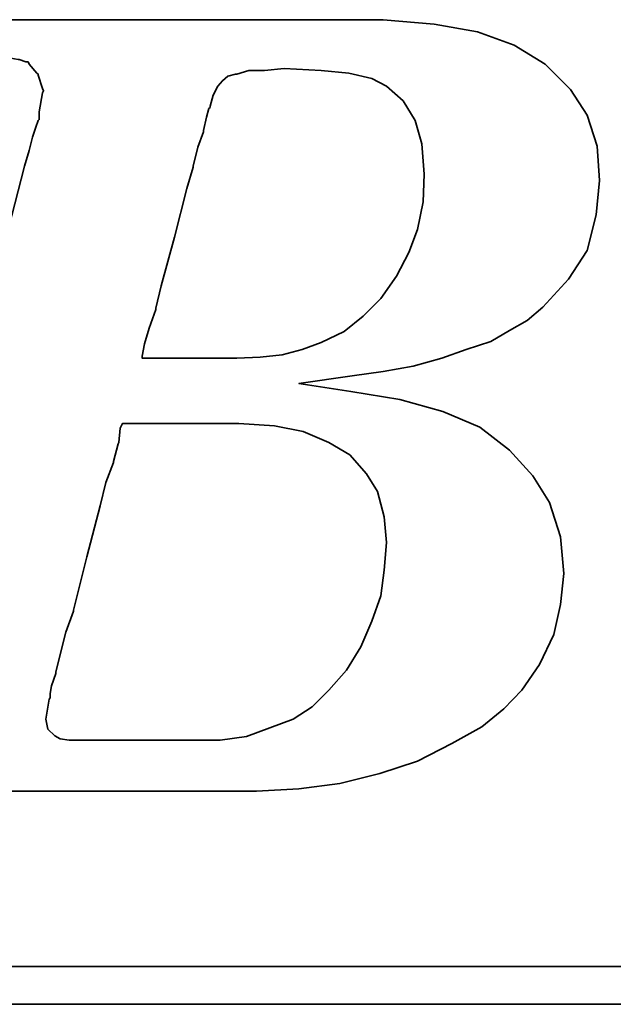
# Model space of a CAD drawing. Header units: inches. Extents: x 5 to 197, y 46 to 140.
# Tile 31 of 48: x 156.21 to 157.85, y 96.85 to 99.57. Entities that reach past the tile are written whole.
import ezdxf

# ---------------------------------------------------------------- set-up
doc = ezdxf.new("R2010")
doc.units = ezdxf.units.IN
doc.layers.add('DIM', color=4, linetype='Continuous')
doc.layers.add('layer 1', color=7, linetype='Continuous')

# ---------------------------------------------------------------- blocks, each defined once
blk = doc.blocks.new('TBI MOTION logo(完整正式版)')
at = {"layer": 'layer 1', "color": 22, "lineweight": 35}
for points, knots in [([(-64.65375, -6.86375), (-64.65375, -6.86375), (-64.84375, -7.29625), (-64.84375, -7.29625), (-64.84375, -7.29625), (-64.84375, -7.29625), (-64.86875, -7.34375), (-64.86875, -7.34375), (-64.86875, -7.34375), (-64.86875, -7.34375), (-64.86875, -7.36875), (-64.86875, -7.36875), (-64.86875, -7.36875), (-64.86875, -7.36875), (-65.15375, -7.65375), (-65.15375, -7.65375), (-65.15375, -7.65375), (-65.15375, -7.65375), (-65.17875, -7.65375), (-65.17875, -7.65375), (-65.17875, -7.65375), (-65.17875, -7.65375), (-65.20375, -7.67875), (-65.20375, -7.67875), (-65.20375, -7.67875), (-65.20375, -7.67875), (-65.58875, -7.87125), (-65.58875, -7.87125), (-65.58875, -7.87125), (-65.58875, -7.87125), (-65.63375, -7.87125), (-65.63375, -7.87125), (-65.63375, -7.87125), (-65.63375, -7.87125), (-65.65875, -7.89375), (-65.65875, -7.89375), (-65.65875, -7.89375), (-65.65875, -7.89375), (-66.09375, -7.94375), (-66.09375, -7.94375), (-66.09375, -7.94375), (-66.09375, -7.94375), (-66.11375, -7.94375), (-66.11375, -7.94375), (-66.11375, -7.94375), (-66.11375, -7.94375), (-66.16375, -7.94375), (-66.16375, -7.94375), (-66.16375, -7.94375), (-66.16375, -7.94375), (-66.30875, -7.94375), (-66.30875, -7.94375), (-66.30875, -7.94375), (-66.30875, -7.94375), (-66.69375, -7.94375), (-66.69375, -7.94375), (-66.69375, -7.94375), (-66.69375, -7.94375), (-67.07375, -7.94375), (-67.07375, -7.94375), (-67.07375, -7.94375), (-67.07375, -7.94375), (-67.12375, -7.94375), (-67.12375, -7.94375), (-67.12375, -7.94375), (-67.12375, -7.94375), (-67.12375, -7.96625), (-67.12375, -7.96625), (-67.12375, -7.96625), (-67.12375, -7.96625), (-67.14875, -7.99125), (-67.14875, -7.99125), (-67.14875, -7.99125), (-67.14875, -7.99125), (-67.24375, -8.34875), (-67.24375, -8.34875), (-67.24375, -8.34875), (-67.24375, -8.34875), (-67.31375, -8.68625), (-67.31375, -8.68625), (-67.31375, -8.68625), (-67.31375, -8.68625), (-67.26875, -8.68625), (-67.26875, -8.68625), (-67.26875, -8.68625), (-67.26875, -8.68625), (-67.07375, -8.68625), (-67.07375, -8.68625), (-67.07375, -8.68625), (-67.07375, -8.68625), (-66.54875, -8.68625), (-66.54875, -8.68625), (-66.54875, -8.68625), (-66.54875, -8.68625), (-65.82625, -8.68625), (-65.82625, -8.68625), (-65.82625, -8.68625), (-65.82625, -8.68625), (-65.01375, -8.68625), (-65.01375, -8.68625), (-65.01375, -8.68625), (-65.01375, -8.68625), (-64.05375, -8.68625), (-64.05375, -8.68625), (-64.05375, -8.68625), (-64.05375, -8.68625), (-62.08375, -8.68625), (-62.08375, -8.68625), (-62.08375, -8.68625), (-62.08375, -8.68625), (-60.06875, -8.68625), (-60.06875, -8.68625), (-60.06875, -8.68625), (-60.06875, -8.68625), (-59.10875, -8.68625), (-59.10875, -8.68625), (-59.10875, -8.68625), (-59.10875, -8.68625), (-58.29375, -8.68625), (-58.29375, -8.68625), (-58.29375, -8.68625), (-58.29375, -8.68625), (-57.57375, -8.68625), (-57.57375, -8.68625), (-57.57375, -8.68625), (-57.57375, -8.68625), (-57.04875, -8.68625), (-57.04875, -8.68625), (-57.04875, -8.68625), (-57.04875, -8.68625), (-56.85375, -8.68625), (-56.85375, -8.68625), (-56.85375, -8.68625), (-56.85375, -8.68625), (-56.70875, -8.68625), (-56.70875, -8.68625), (-56.70875, -8.68625), (-56.70875, -8.68625), (-56.61375, -8.68625), (-56.61375, -8.68625), (-56.61375, -8.68625), (-56.61375, -8.68625), (-56.56875, -8.68625), (-56.56875, -8.68625), (-56.56875, -8.68625), (-56.56875, -8.68625), (-55.65375, -8.63875), (-55.65375, -8.63875), (-55.65375, -8.63875), (-55.65375, -8.63875), (-54.76875, -8.51875), (-54.76875, -8.51875), (-54.76875, -8.51875), (-54.76875, -8.51875), (-53.90375, -8.30375), (-53.90375, -8.30375), (-53.90375, -8.30375), (-53.90375, -8.30375), (-53.08875, -8.03875), (-53.08875, -8.03875), (-53.08875, -8.03875), (-53.08875, -8.03875), (-52.34375, -7.65375), (-52.34375, -7.65375), (-52.34375, -7.65375), (-52.34375, -7.65375), (-51.69875, -7.29625), (-51.69875, -7.29625), (-51.69875, -7.29625), (-51.69875, -7.29625), (-51.21875, -6.91125), (-51.21875, -6.91125), (-51.21875, -6.91125), (-51.21875, -6.91125), (-50.83375, -6.50375), (-50.83375, -6.50375), (-50.83375, -6.50375), (-50.83375, -6.50375), (-50.44875, -5.94875), (-50.44875, -5.94875), (-50.44875, -5.94875), (-50.44875, -5.94875), (-50.13875, -5.30375), (-50.13875, -5.30375), (-50.13875, -5.30375), (-50.13875, -5.30375), (-49.99375, -4.65375), (-49.99375, -4.65375), (-49.99375, -4.65375), (-49.99375, -4.65375), (-49.92375, -3.98375), (-49.92375, -3.98375), (-49.92375, -3.98375), (-49.92375, -3.98375), (-49.99375, -3.19374), (-49.99375, -3.19374), (-49.99375, -3.19374), (-49.99375, -3.19374), (-50.23374, -2.44874), (-50.23374, -2.44874), (-50.23374, -2.44874), (-50.23374, -2.44874), (-50.59375, -1.87374), (-50.59375, -1.87374), (-50.59375, -1.87374), (-50.59375, -1.87374), (-51.09875, -1.31874), (-51.09875, -1.31874), (-51.09875, -1.31874), (-51.09875, -1.31874), (-51.74375, -0.81875), (-51.74375, -0.81875), (-51.74375, -0.81875), (-51.74375, -0.81875), (-52.53875, -0.48125), (-52.53875, -0.48125), (-52.53875, -0.48125), (-52.53875, -0.48125), (-53.47375, -0.21875), (-53.47375, -0.21875), (-53.47375, -0.21875), (-53.47375, -0.21875), (-54.52875, -0.04874), (-54.52875, -0.04874), (-54.52875, -0.04874), (-54.52875, -0.04874), (-55.65375, 0.12125), (-55.65375, 0.12125), (-55.65375, 0.12125), (-55.65375, 0.12125), (-54.50375, 0.28624), (-54.50375, 0.28624), (-54.50375, 0.28624), (-54.50375, 0.28624), (-53.83375, 0.38124), (-53.83375, 0.38124), (-53.83375, 0.38124), (-53.83375, 0.38124), (-53.18375, 0.50125), (-53.18375, 0.50125), (-53.18375, 0.50125), (-53.18375, 0.50125), (-52.55875, 0.66874), (-52.55875, 0.66874), (-52.55875, 0.66874), (-52.55875, 0.66874), (-52.03375, 0.86124), (-52.03375, 0.86124), (-52.03375, 0.86124), (-52.03375, 0.86124), (-51.50374, 1.03124), (-51.50374, 1.03124), (-51.50374, 1.03124), (-51.50374, 1.03124), (-51.09875, 1.27125), (-51.09875, 1.27125), (-51.09875, 1.27125), (-51.09875, 1.27125), (-50.71375, 1.48624), (-50.71375, 1.48624), (-50.71375, 1.48624), (-50.71375, 1.48624), (-50.37625, 1.77625), (-50.37625, 1.77625), (-50.37625, 1.77625), (-50.37625, 1.77625), (-49.82375, 2.37625), (-49.82375, 2.37625), (-49.82375, 2.37625), (-49.82375, 2.37625), (-49.41875, 2.99625), (-49.41875, 2.99625), (-49.41875, 2.99625), (-49.41875, 2.99625), (-49.22375, 3.76625), (-49.22375, 3.76625), (-49.22375, 3.76625), (-49.22375, 3.76625), (-49.15375, 4.50874), (-49.15375, 4.50874), (-49.15375, 4.50874), (-49.15375, 4.50874), (-49.20375, 5.25125), (-49.20375, 5.25125), (-49.20375, 5.25125), (-49.20375, 5.25125), (-49.41875, 5.92625), (-49.41875, 5.92625), (-49.41875, 5.92625), (-49.41875, 5.92625), (-49.77875, 6.47625), (-49.77875, 6.47625), (-49.77875, 6.47625), (-49.77875, 6.47625), (-50.33125, 7.02624), (-50.33125, 7.02624), (-50.33125, 7.02624), (-50.33125, 7.02624), (-51.00125, 7.43625), (-51.00125, 7.43625), (-51.00125, 7.43625), (-51.00125, 7.43625), (-51.79375, 7.72625), (-51.79375, 7.72625), (-51.79375, 7.72625), (-51.79375, 7.72625), (-52.72875, 7.89124), (-52.72875, 7.89124), (-52.72875, 7.89124), (-52.72875, 7.89124), (-53.83375, 7.98625), (-53.83375, 7.98625), (-53.83375, 7.98625), (-53.83375, 7.98625), (-53.92875, 7.98625), (-53.92875, 7.98625), (-53.92875, 7.98625), (-53.92875, 7.98625), (-54.26375, 7.98625), (-54.26375, 7.98625), (-54.26375, 7.98625), (-54.26375, 7.98625), (-54.74375, 7.98625), (-54.74375, 7.98625), (-54.74375, 7.98625), (-54.74375, 7.98625), (-55.36875, 7.98625), (-55.36875, 7.98625), (-55.36875, 7.98625), (-55.36875, 7.98625), (-56.13375, 7.98625), (-56.13375, 7.98625), (-56.13375, 7.98625), (-56.13375, 7.98625), (-56.94875, 7.98625), (-56.94875, 7.98625), (-56.94875, 7.98625), (-56.94875, 7.98625), (-58.77625, 7.98625), (-58.77625, 7.98625), (-58.77625, 7.98625), (-58.77625, 7.98625), (-60.59875, 7.98625), (-60.59875, 7.98625), (-60.59875, 7.98625), (-60.59875, 7.98625), (-61.41375, 7.98625), (-61.41375, 7.98625), (-61.41375, 7.98625), (-61.41375, 7.98625), (-62.17875, 7.98625), (-62.17875, 7.98625), (-62.17875, 7.98625), (-62.17875, 7.98625), (-62.80375, 7.98625), (-62.80375, 7.98625), (-62.80375, 7.98625), (-62.80375, 7.98625), (-63.30625, 7.98625), (-63.30625, 7.98625), (-63.30625, 7.98625), (-63.30625, 7.98625), (-63.57375, 7.98625), (-63.57375, 7.98625), (-63.57375, 7.98625), (-63.57375, 7.98625), (-63.57375, 7.96375), (-63.57375, 7.96375), (-63.57375, 7.96375), (-63.57375, 7.96375), (-63.59875, 7.94125), (-63.59875, 7.94125), (-63.59875, 7.94125), (-63.59875, 7.94125), (-63.69375, 7.55625), (-63.69375, 7.55625), (-63.69375, 7.55625), (-63.69375, 7.55625), (-63.76375, 7.24624), (-63.76375, 7.24624), (-63.76375, 7.24624), (-63.76375, 7.24624), (-63.23875, 7.24624), (-63.23875, 7.24624), (-63.23875, 7.24624), (-63.23875, 7.24624), (-62.75875, 7.24624), (-62.75875, 7.24624), (-62.75875, 7.24624), (-62.75875, 7.24624), (-62.61125, 7.24624), (-62.61125, 7.24624), (-62.61125, 7.24624), (-62.61125, 7.24624), (-62.56625, 7.24624), (-62.56625, 7.24624), (-62.56625, 7.24624), (-62.56625, 7.24624), (-62.22875, 7.24624), (-62.22875, 7.24624), (-62.22875, 7.24624), (-62.22875, 7.24624), (-62.20375, 7.24624), (-62.20375, 7.24624), (-62.20375, 7.24624), (-62.20375, 7.24624), (-62.17875, 7.21875), (-62.17875, 7.21875), (-62.17875, 7.21875), (-62.17875, 7.21875), (-61.96375, 7.17125), (-61.96375, 7.17125), (-61.96375, 7.17125), (-61.96375, 7.17125), (-61.72375, 7.12624), (-61.72375, 7.12624), (-61.72375, 7.12624), (-61.72375, 7.12624), (-61.70375, 7.12624), (-61.70375, 7.12624), (-61.70375, 7.12624), (-61.70375, 7.12624), (-61.55875, 7.07624), (-61.55875, 7.07624), (-61.55875, 7.07624), (-61.55875, 7.07624), (-61.50875, 7.07624), (-61.50875, 7.07624), (-61.50875, 7.07624), (-61.50875, 7.07624), (-61.48375, 7.02624), (-61.48375, 7.02624), (-61.48375, 7.02624), (-61.48375, 7.02624), (-61.31875, 6.83375), (-61.31875, 6.83375), (-61.31875, 6.83375), (-61.31875, 6.83375), (-61.29375, 6.81125), (-61.29375, 6.81125), (-61.29375, 6.81125), (-61.29375, 6.81125), (-61.29375, 6.78625), (-61.29375, 6.78625), (-61.29375, 6.78625), (-61.29375, 6.78625), (-61.19875, 6.50124), (-61.19875, 6.50124), (-61.19875, 6.50124), (-61.19875, 6.50124), (-61.17375, 6.45124), (-61.17375, 6.45124), (-61.17375, 6.45124), (-61.17375, 6.45124), (-61.19875, 6.40625), (-61.19875, 6.40625), (-61.19875, 6.40625), (-61.19875, 6.40625), (-61.26875, 5.99624), (-61.26875, 5.99624), (-61.26875, 5.99624), (-61.26875, 5.99624), (-61.26875, 5.85125), (-61.26875, 5.85125), (-61.26875, 5.85125), (-61.26875, 5.85125), (-61.26875, 5.82625), (-61.26875, 5.82625), (-61.26875, 5.82625), (-61.26875, 5.82625), (-61.29375, 5.80625), (-61.29375, 5.80625), (-61.29375, 5.80625), (-61.29375, 5.80625), (-61.34125, 5.66125), (-61.34125, 5.66125), (-61.34125, 5.66125), (-61.34125, 5.66125), (-61.41375, 5.44625), (-61.41375, 5.44625), (-61.41375, 5.44625), (-61.41375, 5.44625), (-61.48375, 5.15625), (-61.48375, 5.15625), (-61.48375, 5.15625), (-61.48375, 5.15625), (-61.58375, 4.82124), (-61.58375, 4.82124), (-61.58375, 4.82124), (-61.58375, 4.82124), (-61.79875, 4.00375), (-61.79875, 4.00375), (-61.79875, 4.00375), (-61.79875, 4.00375), (-62.05875, 2.99625), (-62.05875, 2.99625), (-62.05875, 2.99625), (-62.05875, 2.99625), (-62.34875, 1.91625), (-62.34875, 1.91625), (-62.34875, 1.91625), (-62.34875, 1.91625), (-62.97375, -0.41124), (-62.97375, -0.41124), (-62.97375, -0.41124), (-62.97375, -0.41124), (-63.59875, -2.75875), (-63.59875, -2.75875), (-63.59875, -2.75875), (-63.59875, -2.75875), (-63.88375, -3.86374), (-63.88375, -3.86374), (-63.88375, -3.86374), (-63.88375, -3.86374), (-64.14875, -4.82374), (-64.14875, -4.82374), (-64.14875, -4.82374), (-64.14875, -4.82374), (-64.36375, -5.64125), (-64.36375, -5.64125), (-64.36375, -5.64125), (-64.36375, -5.64125), (-64.43625, -5.97625), (-64.43625, -5.97625), (-64.43625, -5.97625), (-64.43625, -5.97625), (-64.50875, -6.28625), (-64.50875, -6.28625), (-64.50875, -6.28625), (-64.50875, -6.28625), (-64.50875, -6.30875), (-64.50875, -6.30875), (-64.50875, -6.30875), (-64.50875, -6.30875), (-64.57875, -6.50375), (-64.57875, -6.50375), (-64.57875, -6.50375), (-64.57875, -6.50375), (-64.62875, -6.69625), (-64.62875, -6.69625), (-64.62875, -6.69625), (-64.62875, -6.69625), (-64.62875, -6.76875), (-64.62875, -6.76875), (-64.62875, -6.76875), (-64.62875, -6.76875), (-64.62875, -6.81375), (-64.62875, -6.81375), (-64.62875, -6.81375), (-64.62875, -6.81375), (-64.62875, -6.83875), (-64.62875, -6.83875), (-64.62875, -6.83875), (-64.62875, -6.83875), (-64.65375, -6.86375), (-64.65375, -6.86375)], [0, 0, 0, 0, 0.00719424, 0.00719424, 0.00719424, 0.00719424, 0.01438849, 0.01438849, 0.01438849, 0.01438849, 0.02158273, 0.02158273, 0.02158273, 0.02158273, 0.02877698, 0.02877698, 0.02877698, 0.02877698, 0.03597122, 0.03597122, 0.03597122, 0.03597122, 0.04316547, 0.04316547, 0.04316547, 0.04316547, 0.05035971, 0.05035971, 0.05035971, 0.05035971, 0.05755396, 0.05755396, 0.05755396, 0.05755396, 0.0647482, 0.0647482, 0.0647482, 0.0647482, 0.07194245, 0.07194245, 0.07194245, 0.07194245, 0.07913669, 0.07913669, 0.07913669, 0.07913669, 0.08633094, 0.08633094, 0.08633094, 0.08633094, 0.09352518, 0.09352518, 0.09352518, 0.09352518, 0.10071942, 0.10071942, 0.10071942, 0.10071942, 0.10791367, 0.10791367, 0.10791367, 0.10791367, 0.11510791, 0.11510791, 0.11510791, 0.11510791, 0.12230216, 0.12230216, 0.12230216, 0.12230216, 0.1294964, 0.1294964, 0.1294964, 0.1294964, 0.13669065, 0.13669065, 0.13669065, 0.13669065, 0.14388489, 0.14388489, 0.14388489, 0.14388489, 0.15107914, 0.15107914, 0.15107914, 0.15107914, 0.15827338, 0.15827338, 0.15827338, 0.15827338, 0.16546763, 0.16546763, 0.16546763, 0.16546763, 0.17266187, 0.17266187, 0.17266187, 0.17266187, 0.17985612, 0.17985612, 0.17985612, 0.17985612, 0.18705036, 0.18705036, 0.18705036, 0.18705036, 0.1942446, 0.1942446, 0.1942446, 0.1942446, 0.20143885, 0.20143885, 0.20143885, 0.20143885, 0.20863309, 0.20863309, 0.20863309, 0.20863309, 0.21582734, 0.21582734, 0.21582734, 0.21582734, 0.22302158, 0.22302158, 0.22302158, 0.22302158, 0.23021583, 0.23021583, 0.23021583, 0.23021583, 0.23741007, 0.23741007, 0.23741007, 0.23741007, 0.24460432, 0.24460432, 0.24460432, 0.24460432, 0.25179856, 0.25179856, 0.25179856, 0.25179856, 0.25899281, 0.25899281, 0.25899281, 0.25899281, 0.26618705, 0.26618705, 0.26618705, 0.26618705, 0.27338129, 0.27338129, 0.27338129, 0.27338129, 0.28057554, 0.28057554, 0.28057554, 0.28057554, 0.28776978, 0.28776978, 0.28776978, 0.28776978, 0.29496403, 0.29496403, 0.29496403, 0.29496403, 0.30215827, 0.30215827, 0.30215827, 0.30215827, 0.30935252, 0.30935252, 0.30935252, 0.30935252, 0.31654676, 0.31654676, 0.31654676, 0.31654676, 0.32374101, 0.32374101, 0.32374101, 0.32374101, 0.33093525, 0.33093525, 0.33093525, 0.33093525, 0.3381295, 0.3381295, 0.3381295, 0.3381295, 0.34532374, 0.34532374, 0.34532374, 0.34532374, 0.35251799, 0.35251799, 0.35251799, 0.35251799, 0.35971223, 0.35971223, 0.35971223, 0.35971223, 0.36690647, 0.36690647, 0.36690647, 0.36690647, 0.37410072, 0.37410072, 0.37410072, 0.37410072, 0.38129496, 0.38129496, 0.38129496, 0.38129496, 0.38848921, 0.38848921, 0.38848921, 0.38848921, 0.39568345, 0.39568345, 0.39568345, 0.39568345, 0.4028777, 0.4028777, 0.4028777, 0.4028777, 0.41007194, 0.41007194, 0.41007194, 0.41007194, 0.41726619, 0.41726619, 0.41726619, 0.41726619, 0.42446043, 0.42446043, 0.42446043, 0.42446043, 0.43165468, 0.43165468, 0.43165468, 0.43165468, 0.43884892, 0.43884892, 0.43884892, 0.43884892, 0.44604317, 0.44604317, 0.44604317, 0.44604317, 0.45323741, 0.45323741, 0.45323741, 0.45323741, 0.46043165, 0.46043165, 0.46043165, 0.46043165, 0.4676259, 0.4676259, 0.4676259, 0.4676259, 0.47482014, 0.47482014, 0.47482014, 0.47482014, 0.48201439, 0.48201439, 0.48201439, 0.48201439, 0.48920863, 0.48920863, 0.48920863, 0.48920863, 0.49640288, 0.49640288, 0.49640288, 0.49640288, 0.50359712, 0.50359712, 0.50359712, 0.50359712, 0.51079137, 0.51079137, 0.51079137, 0.51079137, 0.51798561, 0.51798561, 0.51798561, 0.51798561, 0.52517986, 0.52517986, 0.52517986, 0.52517986, 0.5323741, 0.5323741, 0.5323741, 0.5323741, 0.53956835, 0.53956835, 0.53956835, 0.53956835, 0.54676259, 0.54676259, 0.54676259, 0.54676259, 0.55395683, 0.55395683, 0.55395683, 0.55395683, 0.56115108, 0.56115108, 0.56115108, 0.56115108, 0.56834532, 0.56834532, 0.56834532, 0.56834532, 0.57553957, 0.57553957, 0.57553957, 0.57553957, 0.58273381, 0.58273381, 0.58273381, 0.58273381, 0.58992806, 0.58992806, 0.58992806, 0.58992806, 0.5971223, 0.5971223, 0.5971223, 0.5971223, 0.60431655, 0.60431655, 0.60431655, 0.60431655, 0.61151079, 0.61151079, 0.61151079, 0.61151079, 0.61870504, 0.61870504, 0.61870504, 0.61870504, 0.62589928, 0.62589928, 0.62589928, 0.62589928, 0.63309353, 0.63309353, 0.63309353, 0.63309353, 0.64028777, 0.64028777, 0.64028777, 0.64028777, 0.64748201, 0.64748201, 0.64748201, 0.64748201, 0.65467626, 0.65467626, 0.65467626, 0.65467626, 0.6618705, 0.6618705, 0.6618705, 0.6618705, 0.66906475, 0.66906475, 0.66906475, 0.66906475, 0.67625899, 0.67625899, 0.67625899, 0.67625899, 0.68345324, 0.68345324, 0.68345324, 0.68345324, 0.69064748, 0.69064748, 0.69064748, 0.69064748, 0.69784173, 0.69784173, 0.69784173, 0.69784173, 0.70503597, 0.70503597, 0.70503597, 0.70503597, 0.71223022, 0.71223022, 0.71223022, 0.71223022, 0.71942446, 0.71942446, 0.71942446, 0.71942446, 0.72661871, 0.72661871, 0.72661871, 0.72661871, 0.73381295, 0.73381295, 0.73381295, 0.73381295, 0.74100719, 0.74100719, 0.74100719, 0.74100719, 0.74820144, 0.74820144, 0.74820144, 0.74820144, 0.75539568, 0.75539568, 0.75539568, 0.75539568, 0.76258993, 0.76258993, 0.76258993, 0.76258993, 0.76978417, 0.76978417, 0.76978417, 0.76978417, 0.77697842, 0.77697842, 0.77697842, 0.77697842, 0.78417266, 0.78417266, 0.78417266, 0.78417266, 0.79136691, 0.79136691, 0.79136691, 0.79136691, 0.79856115, 0.79856115, 0.79856115, 0.79856115, 0.8057554, 0.8057554, 0.8057554, 0.8057554, 0.81294964, 0.81294964, 0.81294964, 0.81294964, 0.82014388, 0.82014388, 0.82014388, 0.82014388, 0.82733813, 0.82733813, 0.82733813, 0.82733813, 0.83453237, 0.83453237, 0.83453237, 0.83453237, 0.84172662, 0.84172662, 0.84172662, 0.84172662, 0.84892086, 0.84892086, 0.84892086, 0.84892086, 0.85611511, 0.85611511, 0.85611511, 0.85611511, 0.86330935, 0.86330935, 0.86330935, 0.86330935, 0.8705036, 0.8705036, 0.8705036, 0.8705036, 0.87769784, 0.87769784, 0.87769784, 0.87769784, 0.88489209, 0.88489209, 0.88489209, 0.88489209, 0.89208633, 0.89208633, 0.89208633, 0.89208633, 0.89928058, 0.89928058, 0.89928058, 0.89928058, 0.90647482, 0.90647482, 0.90647482, 0.90647482, 0.91366906, 0.91366906, 0.91366906, 0.91366906, 0.92086331, 0.92086331, 0.92086331, 0.92086331, 0.92805755, 0.92805755, 0.92805755, 0.92805755, 0.9352518, 0.9352518, 0.9352518, 0.9352518, 0.94244604, 0.94244604, 0.94244604, 0.94244604, 0.94964029, 0.94964029, 0.94964029, 0.94964029, 0.95683453, 0.95683453, 0.95683453, 0.95683453, 0.96402878, 0.96402878, 0.96402878, 0.96402878, 0.97122302, 0.97122302, 0.97122302, 0.97122302, 0.97841727, 0.97841727, 0.97841727, 0.97841727, 0.98561151, 0.98561151, 0.98561151, 0.98561151, 0.99280576, 0.99280576, 0.99280576, 0.99280576, 1, 1, 1, 1]), ([(-57.50375, 6.35625), (-57.50375, 6.35625), (-57.57375, 6.11625), (-57.57375, 6.11625), (-57.57375, 6.11625), (-57.57375, 6.11625), (-57.57375, 6.09125), (-57.57375, 6.09125), (-57.57375, 6.09125), (-57.57375, 6.09125), (-57.59875, 6.06625), (-57.59875, 6.06625), (-57.59875, 6.06625), (-57.59875, 6.06625), (-57.64875, 5.87625), (-57.64875, 5.87625), (-57.64875, 5.87625), (-57.64875, 5.87625), (-57.71875, 5.58875), (-57.71875, 5.58875), (-57.71875, 5.58875), (-57.71875, 5.58875), (-57.71875, 5.56625), (-57.71875, 5.56625), (-57.71875, 5.56625), (-57.71875, 5.56625), (-57.83875, 5.23125), (-57.83875, 5.23125), (-57.83875, 5.23125), (-57.83875, 5.23125), (-57.93625, 4.82124), (-57.93625, 4.82124), (-57.93625, 4.82124), (-57.93625, 4.82124), (-57.93625, 4.79624), (-57.93625, 4.79624), (-57.93625, 4.79624), (-57.93625, 4.79624), (-58.07875, 4.34125), (-58.07875, 4.34125), (-58.07875, 4.34125), (-58.07875, 4.34125), (-58.34375, 3.28625), (-58.34375, 3.28625), (-58.34375, 3.28625), (-58.34375, 3.28625), (-58.62875, 2.23124), (-58.62875, 2.23124), (-58.62875, 2.23124), (-58.62875, 2.23124), (-58.74875, 1.75125), (-58.74875, 1.75125), (-58.74875, 1.75125), (-58.74875, 1.75125), (-58.74875, 1.72625), (-58.74875, 1.72625), (-58.74875, 1.72625), (-58.74875, 1.72625), (-58.89375, 1.31625), (-58.89375, 1.31625), (-58.89375, 1.31625), (-58.89375, 1.31625), (-58.98875, 0.98124), (-58.98875, 0.98124), (-58.98875, 0.98124), (-58.98875, 0.98124), (-59.03875, 0.71625), (-59.03875, 0.71625), (-59.03875, 0.71625), (-59.03875, 0.71625), (-59.03875, 0.66874), (-59.03875, 0.66874), (-59.03875, 0.66874), (-59.03875, 0.66874), (-58.91875, 0.66874), (-58.91875, 0.66874), (-58.91875, 0.66874), (-58.91875, 0.66874), (-58.53375, 0.66874), (-58.53375, 0.66874), (-58.53375, 0.66874), (-58.53375, 0.66874), (-58.10375, 0.66874), (-58.10375, 0.66874), (-58.10375, 0.66874), (-58.10375, 0.66874), (-57.66875, 0.66874), (-57.66875, 0.66874), (-57.66875, 0.66874), (-57.66875, 0.66874), (-57.33375, 0.66874), (-57.33375, 0.66874), (-57.33375, 0.66874), (-57.33375, 0.66874), (-57.09375, 0.66874), (-57.09375, 0.66874), (-57.09375, 0.66874), (-57.09375, 0.66874), (-56.99875, 0.66874), (-56.99875, 0.66874), (-56.99875, 0.66874), (-56.99875, 0.66874), (-56.49375, 0.69374), (-56.49375, 0.69374), (-56.49375, 0.69374), (-56.49375, 0.69374), (-56.01375, 0.74374), (-56.01375, 0.74374), (-56.01375, 0.74374), (-56.01375, 0.74374), (-55.58375, 0.86124), (-55.58375, 0.86124), (-55.58375, 0.86124), (-55.58375, 0.86124), (-55.17375, 1.00624), (-55.17375, 1.00624), (-55.17375, 1.00624), (-55.17375, 1.00624), (-54.67375, 1.24625), (-54.67375, 1.24625), (-54.67375, 1.24625), (-54.67375, 1.24625), (-54.26375, 1.58124), (-54.26375, 1.58124), (-54.26375, 1.58124), (-54.26375, 1.58124), (-53.87875, 1.96374), (-53.87875, 1.96374), (-53.87875, 1.96374), (-53.87875, 1.96374), (-53.54375, 2.44625), (-53.54375, 2.44625), (-53.54375, 2.44625), (-53.54375, 2.44625), (-53.27875, 2.95125), (-53.27875, 2.95125), (-53.27875, 2.95125), (-53.27875, 2.95125), (-53.08875, 3.45124), (-53.08875, 3.45124), (-53.08875, 3.45124), (-53.08875, 3.45124), (-52.96875, 4.05124), (-52.96875, 4.05124), (-52.96875, 4.05124), (-52.96875, 4.05124), (-52.94375, 4.65125), (-52.94375, 4.65125), (-52.94375, 4.65125), (-52.94375, 4.65125), (-52.99375, 5.30125), (-52.99375, 5.30125), (-52.99375, 5.30125), (-52.99375, 5.30125), (-53.13875, 5.80625), (-53.13875, 5.80625), (-53.13875, 5.80625), (-53.13875, 5.80625), (-53.39875, 6.23625), (-53.39875, 6.23625), (-53.39875, 6.23625), (-53.39875, 6.23625), (-53.75875, 6.54875), (-53.75875, 6.54875), (-53.75875, 6.54875), (-53.75875, 6.54875), (-54.07375, 6.71625), (-54.07375, 6.71625), (-54.07375, 6.71625), (-54.07375, 6.71625), (-54.57375, 6.83375), (-54.57375, 6.83375), (-54.57375, 6.83375), (-54.57375, 6.83375), (-55.17375, 6.88625), (-55.17375, 6.88625), (-55.17375, 6.88625), (-55.17375, 6.88625), (-55.96875, 6.93125), (-55.96875, 6.93125), (-55.96875, 6.93125), (-55.96875, 6.93125), (-56.39875, 6.88625), (-56.39875, 6.88625), (-56.39875, 6.88625), (-56.39875, 6.88625), (-56.42125, 6.88625), (-56.42125, 6.88625), (-56.42125, 6.88625), (-56.42125, 6.88625), (-56.73375, 6.88625), (-56.73375, 6.88625), (-56.73375, 6.88625), (-56.73375, 6.88625), (-56.99875, 6.81125), (-56.99875, 6.81125), (-56.99875, 6.81125), (-56.99875, 6.81125), (-57.02375, 6.81125), (-57.02375, 6.81125), (-57.02375, 6.81125), (-57.02375, 6.81125), (-57.18875, 6.76625), (-57.18875, 6.76625), (-57.18875, 6.76625), (-57.18875, 6.76625), (-57.30875, 6.66625), (-57.30875, 6.66625), (-57.30875, 6.66625), (-57.30875, 6.66625), (-57.40875, 6.54875), (-57.40875, 6.54875), (-57.40875, 6.54875), (-57.40875, 6.54875), (-57.50375, 6.35625), (-57.50375, 6.35625)], [0, 0, 0, 0, 0.01851852, 0.01851852, 0.01851852, 0.01851852, 0.03703704, 0.03703704, 0.03703704, 0.03703704, 0.05555556, 0.05555556, 0.05555556, 0.05555556, 0.07407407, 0.07407407, 0.07407407, 0.07407407, 0.09259259, 0.09259259, 0.09259259, 0.09259259, 0.11111111, 0.11111111, 0.11111111, 0.11111111, 0.12962963, 0.12962963, 0.12962963, 0.12962963, 0.14814815, 0.14814815, 0.14814815, 0.14814815, 0.16666667, 0.16666667, 0.16666667, 0.16666667, 0.18518519, 0.18518519, 0.18518519, 0.18518519, 0.2037037, 0.2037037, 0.2037037, 0.2037037, 0.22222222, 0.22222222, 0.22222222, 0.22222222, 0.24074074, 0.24074074, 0.24074074, 0.24074074, 0.25925926, 0.25925926, 0.25925926, 0.25925926, 0.27777778, 0.27777778, 0.27777778, 0.27777778, 0.2962963, 0.2962963, 0.2962963, 0.2962963, 0.31481481, 0.31481481, 0.31481481, 0.31481481, 0.33333333, 0.33333333, 0.33333333, 0.33333333, 0.35185185, 0.35185185, 0.35185185, 0.35185185, 0.37037037, 0.37037037, 0.37037037, 0.37037037, 0.38888889, 0.38888889, 0.38888889, 0.38888889, 0.40740741, 0.40740741, 0.40740741, 0.40740741, 0.42592593, 0.42592593, 0.42592593, 0.42592593, 0.44444444, 0.44444444, 0.44444444, 0.44444444, 0.46296296, 0.46296296, 0.46296296, 0.46296296, 0.48148148, 0.48148148, 0.48148148, 0.48148148, 0.5, 0.5, 0.5, 0.5, 0.51851852, 0.51851852, 0.51851852, 0.51851852, 0.53703704, 0.53703704, 0.53703704, 0.53703704, 0.55555556, 0.55555556, 0.55555556, 0.55555556, 0.57407407, 0.57407407, 0.57407407, 0.57407407, 0.59259259, 0.59259259, 0.59259259, 0.59259259, 0.61111111, 0.61111111, 0.61111111, 0.61111111, 0.62962963, 0.62962963, 0.62962963, 0.62962963, 0.64814815, 0.64814815, 0.64814815, 0.64814815, 0.66666667, 0.66666667, 0.66666667, 0.66666667, 0.68518519, 0.68518519, 0.68518519, 0.68518519, 0.7037037, 0.7037037, 0.7037037, 0.7037037, 0.72222222, 0.72222222, 0.72222222, 0.72222222, 0.74074074, 0.74074074, 0.74074074, 0.74074074, 0.75925926, 0.75925926, 0.75925926, 0.75925926, 0.77777778, 0.77777778, 0.77777778, 0.77777778, 0.7962963, 0.7962963, 0.7962963, 0.7962963, 0.81481481, 0.81481481, 0.81481481, 0.81481481, 0.83333333, 0.83333333, 0.83333333, 0.83333333, 0.85185185, 0.85185185, 0.85185185, 0.85185185, 0.87037037, 0.87037037, 0.87037037, 0.87037037, 0.88888889, 0.88888889, 0.88888889, 0.88888889, 0.90740741, 0.90740741, 0.90740741, 0.90740741, 0.92592593, 0.92592593, 0.92592593, 0.92592593, 0.94444444, 0.94444444, 0.94444444, 0.94444444, 0.96296296, 0.96296296, 0.96296296, 0.96296296, 0.98148148, 0.98148148, 0.98148148, 0.98148148, 1, 1, 1, 1]), ([(-61.03125, -6.57375), (-61.03125, -6.57375), (-61.03125, -6.67125), (-61.03125, -6.67125), (-61.03125, -6.67125), (-61.03125, -6.67125), (-61.05375, -6.69625), (-61.05375, -6.69625), (-61.05375, -6.69625), (-61.05375, -6.69625), (-61.12375, -7.12875), (-61.12375, -7.12875), (-61.12375, -7.12875), (-61.12375, -7.12875), (-61.07875, -7.34375), (-61.07875, -7.34375), (-61.07875, -7.34375), (-61.07875, -7.34375), (-60.93375, -7.48875), (-60.93375, -7.48875), (-60.93375, -7.48875), (-60.93375, -7.48875), (-60.81375, -7.55625), (-60.81375, -7.55625), (-60.81375, -7.55625), (-60.81375, -7.55625), (-60.62375, -7.58375), (-60.62375, -7.58375), (-60.62375, -7.58375), (-60.62375, -7.58375), (-60.30875, -7.58375), (-60.30875, -7.58375), (-60.30875, -7.58375), (-60.30875, -7.58375), (-59.97375, -7.58375), (-59.97375, -7.58375), (-59.97375, -7.58375), (-59.97375, -7.58375), (-59.87875, -7.58375), (-59.87875, -7.58375), (-59.87875, -7.58375), (-59.87875, -7.58375), (-59.63625, -7.58375), (-59.63625, -7.58375), (-59.63625, -7.58375), (-59.63625, -7.58375), (-58.96875, -7.58375), (-58.96875, -7.58375), (-58.96875, -7.58375), (-58.96875, -7.58375), (-58.29375, -7.58375), (-58.29375, -7.58375), (-58.29375, -7.58375), (-58.29375, -7.58375), (-58.05375, -7.58375), (-58.05375, -7.58375), (-58.05375, -7.58375), (-58.05375, -7.58375), (-57.98375, -7.58375), (-57.98375, -7.58375), (-57.98375, -7.58375), (-57.98375, -7.58375), (-57.35875, -7.58375), (-57.35875, -7.58375), (-57.35875, -7.58375), (-57.35875, -7.58375), (-56.78375, -7.50875), (-56.78375, -7.50875), (-56.78375, -7.50875), (-56.78375, -7.50875), (-56.27875, -7.31875), (-56.27875, -7.31875), (-56.27875, -7.31875), (-56.27875, -7.31875), (-55.77375, -7.12875), (-55.77375, -7.12875), (-55.77375, -7.12875), (-55.77375, -7.12875), (-55.36875, -6.86375), (-55.36875, -6.86375), (-55.36875, -6.86375), (-55.36875, -6.86375), (-55.00875, -6.50375), (-55.00875, -6.50375), (-55.00875, -6.50375), (-55.00875, -6.50375), (-54.62375, -6.06875), (-54.62375, -6.06875), (-54.62375, -6.06875), (-54.62375, -6.06875), (-54.31375, -5.56875), (-54.31375, -5.56875), (-54.31375, -5.56875), (-54.31375, -5.56875), (-54.07375, -5.01625), (-54.07375, -5.01625), (-54.07375, -5.01625), (-54.07375, -5.01625), (-53.87875, -4.46374), (-53.87875, -4.46374), (-53.87875, -4.46374), (-53.87875, -4.46374), (-53.80875, -3.91375), (-53.80875, -3.91375), (-53.80875, -3.91375), (-53.80875, -3.91375), (-53.75875, -3.31375), (-53.75875, -3.31375), (-53.75875, -3.31375), (-53.75875, -3.31375), (-53.80875, -2.75875), (-53.80875, -2.75875), (-53.80875, -2.75875), (-53.80875, -2.75875), (-53.95375, -2.20875), (-53.95375, -2.20875), (-53.95375, -2.20875), (-53.95375, -2.20875), (-54.19375, -1.82625), (-54.19375, -1.82625), (-54.19375, -1.82625), (-54.19375, -1.82625), (-54.55375, -1.41875), (-54.55375, -1.41875), (-54.55375, -1.41875), (-54.55375, -1.41875), (-55.00875, -1.15125), (-55.00875, -1.15125), (-55.00875, -1.15125), (-55.00875, -1.15125), (-55.56125, -0.91375), (-55.56125, -0.91375), (-55.56125, -0.91375), (-55.56125, -0.91375), (-56.18125, -0.79375), (-56.18125, -0.79375), (-56.18125, -0.79375), (-56.18125, -0.79375), (-56.94875, -0.74374), (-56.94875, -0.74374), (-56.94875, -0.74374), (-56.94875, -0.74374), (-56.99875, -0.74374), (-56.99875, -0.74374), (-56.99875, -0.74374), (-56.99875, -0.74374), (-57.09375, -0.74374), (-57.09375, -0.74374), (-57.09375, -0.74374), (-57.09375, -0.74374), (-57.38375, -0.74374), (-57.38375, -0.74374), (-57.38375, -0.74374), (-57.38375, -0.74374), (-57.76875, -0.74374), (-57.76875, -0.74374), (-57.76875, -0.74374), (-57.76875, -0.74374), (-58.24625, -0.74374), (-58.24625, -0.74374), (-58.24625, -0.74374), (-58.24625, -0.74374), (-58.72875, -0.74374), (-58.72875, -0.74374), (-58.72875, -0.74374), (-58.72875, -0.74374), (-59.20875, -0.74374), (-59.20875, -0.74374), (-59.20875, -0.74374), (-59.20875, -0.74374), (-59.46875, -0.74374), (-59.46875, -0.74374), (-59.46875, -0.74374), (-59.46875, -0.74374), (-59.51625, -0.83875), (-59.51625, -0.83875), (-59.51625, -0.83875), (-59.51625, -0.83875), (-59.54375, -1.15125), (-59.54375, -1.15125), (-59.54375, -1.15125), (-59.54375, -1.15125), (-59.56375, -1.17874), (-59.56375, -1.17874), (-59.56375, -1.17874), (-59.56375, -1.17874), (-59.66375, -1.55875), (-59.66375, -1.55875), (-59.66375, -1.55875), (-59.66375, -1.55875), (-59.66375, -1.58375), (-59.66375, -1.58375), (-59.66375, -1.58375), (-59.66375, -1.58375), (-59.82875, -2.01874), (-59.82875, -2.01874), (-59.82875, -2.01874), (-59.82875, -2.01874), (-59.94875, -2.52125), (-59.94875, -2.52125), (-59.94875, -2.52125), (-59.94875, -2.52125), (-60.23875, -3.62375), (-60.23875, -3.62375), (-60.23875, -3.62375), (-60.23875, -3.62375), (-60.52375, -4.77624), (-60.52375, -4.77624), (-60.52375, -4.77624), (-60.52375, -4.77624), (-60.52375, -4.79874), (-60.52375, -4.79874), (-60.52375, -4.79874), (-60.52375, -4.79874), (-60.69125, -5.25375), (-60.69125, -5.25375), (-60.69125, -5.25375), (-60.69125, -5.25375), (-60.81375, -5.73625), (-60.81375, -5.73625), (-60.81375, -5.73625), (-60.81375, -5.73625), (-60.90875, -6.11875), (-60.90875, -6.11875), (-60.90875, -6.11875), (-60.90875, -6.11875), (-60.90875, -6.14375), (-60.90875, -6.14375), (-60.90875, -6.14375), (-60.90875, -6.14375), (-61.00375, -6.40875), (-61.00375, -6.40875), (-61.00375, -6.40875), (-61.00375, -6.40875), (-61.03125, -6.57375), (-61.03125, -6.57375)], [0, 0, 0, 0, 0.01694915, 0.01694915, 0.01694915, 0.01694915, 0.03389831, 0.03389831, 0.03389831, 0.03389831, 0.05084746, 0.05084746, 0.05084746, 0.05084746, 0.06779661, 0.06779661, 0.06779661, 0.06779661, 0.08474576, 0.08474576, 0.08474576, 0.08474576, 0.10169492, 0.10169492, 0.10169492, 0.10169492, 0.11864407, 0.11864407, 0.11864407, 0.11864407, 0.13559322, 0.13559322, 0.13559322, 0.13559322, 0.15254237, 0.15254237, 0.15254237, 0.15254237, 0.16949153, 0.16949153, 0.16949153, 0.16949153, 0.18644068, 0.18644068, 0.18644068, 0.18644068, 0.20338983, 0.20338983, 0.20338983, 0.20338983, 0.22033898, 0.22033898, 0.22033898, 0.22033898, 0.23728814, 0.23728814, 0.23728814, 0.23728814, 0.25423729, 0.25423729, 0.25423729, 0.25423729, 0.27118644, 0.27118644, 0.27118644, 0.27118644, 0.28813559, 0.28813559, 0.28813559, 0.28813559, 0.30508475, 0.30508475, 0.30508475, 0.30508475, 0.3220339, 0.3220339, 0.3220339, 0.3220339, 0.33898305, 0.33898305, 0.33898305, 0.33898305, 0.3559322, 0.3559322, 0.3559322, 0.3559322, 0.37288136, 0.37288136, 0.37288136, 0.37288136, 0.38983051, 0.38983051, 0.38983051, 0.38983051, 0.40677966, 0.40677966, 0.40677966, 0.40677966, 0.42372881, 0.42372881, 0.42372881, 0.42372881, 0.44067797, 0.44067797, 0.44067797, 0.44067797, 0.45762712, 0.45762712, 0.45762712, 0.45762712, 0.47457627, 0.47457627, 0.47457627, 0.47457627, 0.49152542, 0.49152542, 0.49152542, 0.49152542, 0.50847458, 0.50847458, 0.50847458, 0.50847458, 0.52542373, 0.52542373, 0.52542373, 0.52542373, 0.54237288, 0.54237288, 0.54237288, 0.54237288, 0.55932203, 0.55932203, 0.55932203, 0.55932203, 0.57627119, 0.57627119, 0.57627119, 0.57627119, 0.59322034, 0.59322034, 0.59322034, 0.59322034, 0.61016949, 0.61016949, 0.61016949, 0.61016949, 0.62711864, 0.62711864, 0.62711864, 0.62711864, 0.6440678, 0.6440678, 0.6440678, 0.6440678, 0.66101695, 0.66101695, 0.66101695, 0.66101695, 0.6779661, 0.6779661, 0.6779661, 0.6779661, 0.69491525, 0.69491525, 0.69491525, 0.69491525, 0.71186441, 0.71186441, 0.71186441, 0.71186441, 0.72881356, 0.72881356, 0.72881356, 0.72881356, 0.74576271, 0.74576271, 0.74576271, 0.74576271, 0.76271186, 0.76271186, 0.76271186, 0.76271186, 0.77966102, 0.77966102, 0.77966102, 0.77966102, 0.79661017, 0.79661017, 0.79661017, 0.79661017, 0.81355932, 0.81355932, 0.81355932, 0.81355932, 0.83050847, 0.83050847, 0.83050847, 0.83050847, 0.84745763, 0.84745763, 0.84745763, 0.84745763, 0.86440678, 0.86440678, 0.86440678, 0.86440678, 0.88135593, 0.88135593, 0.88135593, 0.88135593, 0.89830508, 0.89830508, 0.89830508, 0.89830508, 0.91525424, 0.91525424, 0.91525424, 0.91525424, 0.93220339, 0.93220339, 0.93220339, 0.93220339, 0.94915254, 0.94915254, 0.94915254, 0.94915254, 0.96610169, 0.96610169, 0.96610169, 0.96610169, 0.98305085, 0.98305085, 0.98305085, 0.98305085, 1, 1, 1, 1]), ([(75.90875, -9.47875), (75.90875, -9.47875), (75.90875, -12.28625), (75.90875, -12.28625), (75.90875, -12.28625), (75.90875, -12.28625), (75.90875, -12.47875), (75.90875, -12.47875), (75.90875, -12.47875), (75.90875, -12.47875), (75.71625, -12.47875), (75.71625, -12.47875), (75.71625, -12.47875), (75.71625, -12.47875), (-88.32875, -12.47875), (-88.32875, -12.47875), (-88.32875, -12.47875), (-88.32875, -12.47875), (-88.32875, -13.29375), (-88.32875, -13.29375), (-88.32875, -13.29375), (-88.32875, -13.29375), (82.89125, -13.29375), (82.89125, -13.29375), (82.89125, -13.29375), (82.89125, -13.29375), (75.90875, -9.47875), (75.90875, -9.47875)], [0, 0, 0, 0, 0.14285714, 0.14285714, 0.14285714, 0.14285714, 0.28571429, 0.28571429, 0.28571429, 0.28571429, 0.42857143, 0.42857143, 0.42857143, 0.42857143, 0.57142857, 0.57142857, 0.57142857, 0.57142857, 0.71428571, 0.71428571, 0.71428571, 0.71428571, 0.85714286, 0.85714286, 0.85714286, 0.85714286, 1, 1, 1, 1])]:
    blk.add_open_spline(points, degree=3, knots=knots, dxfattribs=at)

msp = doc.modelspace()

# ---------------------------------------------------------------- block references
at = {"layer": 'DIM', "xscale": 0.1275750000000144, "yscale": 0.1275749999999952, "zscale": 0.127575}
msp.add_blockref('TBI MOTION logo(完整正式版)', (164.0782, 98.5467), dxfattribs=at)

doc.saveas('drawing.dxf')
